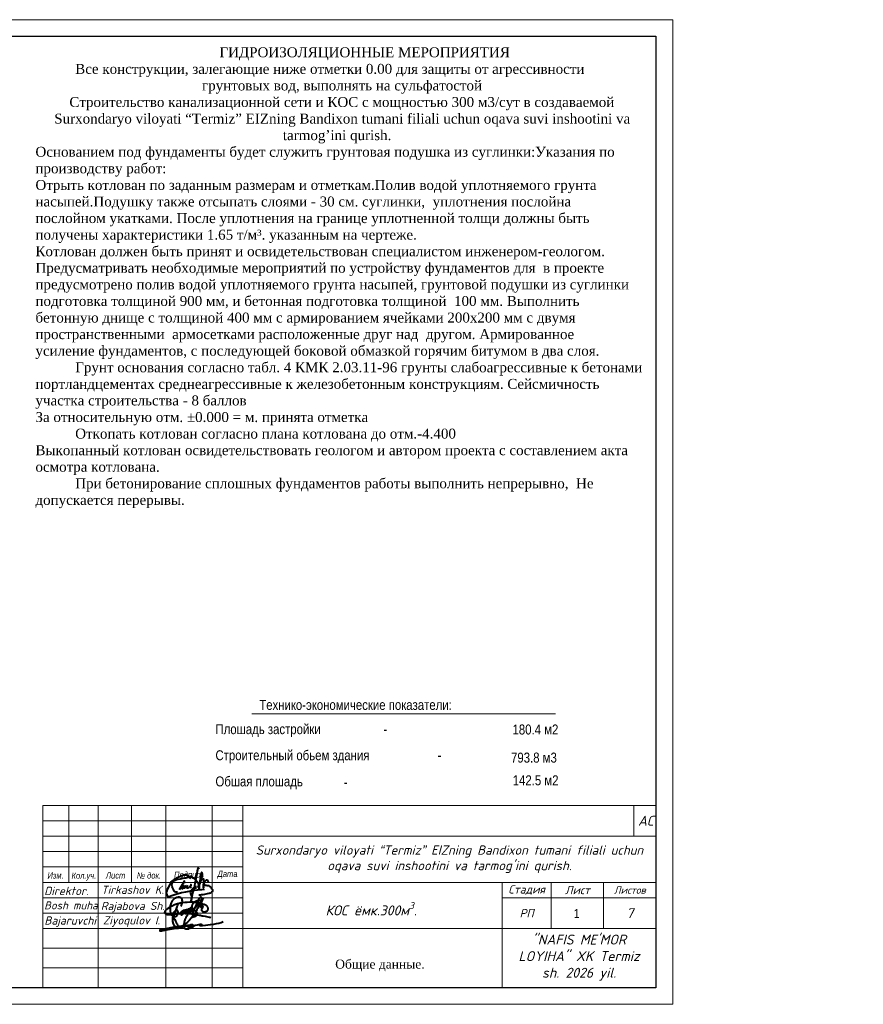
# Model space of a CAD drawing. Extents: x -764262 to 2885205, y 359641 to 616597.
# Tile 89 of 97: x 642950 to 668405, y 555858 to 585558. Entities that reach past the tile are written whole.
import ezdxf
from ezdxf.enums import TextEntityAlignment as Align

# ---------------------------------------------------------------- set-up
doc = ezdxf.new("R2010")
doc.units = 0
doc.header["$LTSCALE"] = 50
doc.header["$MEASUREMENT"] = 0
doc.layers.get('0').update_dxf_attribs({"linetype": 'CONTINUOUS', "lineweight": 15})
doc.layers.add('Текст', color=3, linetype='CONTINUOUS')
doc.styles.add('arial', font='ARIALN.TTF')
doc.styles.add('Isocpeur', font='isocpeur.ttf', dxfattribs={"height": 300})
doc.styles.get("Standard").update_dxf_attribs({"font": 'txt', "width": 0.8})
doc.styles.add('Standard 1', font='isocpeur.ttf', dxfattribs={"height": 300})
doc.styles.add('V@ler@Live', font='isocpeui.ttf')

# ---------------------------------------------------------------- blocks, each defined once
blk = doc.blocks.new('ghfgj jghjmhg jjbkm jkm')
at = {"color": 5, "linetype": 'ByBlock', "lineweight": 40}
for points in [[(-254.12, -8185.87), (-253.9, -8185.82), (-253.74, -8185.78), (-253.55, -8185.63), (-253.51, -8185.51), (-253.5, -8185.43), (-253.51, -8185.3), (-253.56, -8185.19), (-253.6, -8185.09), (-253.66, -8185.02), (-253.75, -8184.96), (-253.85, -8184.92), (-253.94, -8184.88), (-254.03, -8184.84), (-254.1, -8184.84), (-254.19, -8184.85), (-254.27, -8184.88), (-254.32, -8184.93), (-254.37, -8185.02), (-254.4, -8185.1), (-254.39, -8185.21), (-254.33, -8185.34), (-254.28, -8185.45), (-254.21, -8185.54), (-254.12, -8185.61), (-254.02, -8185.68), (-253.92, -8185.74), (-253.82, -8185.8), (-253.82, -8185.8), (-253.76, -8185.91), (-253.77, -8185.94), (-253.82, -8185.97), (-253.89, -8186.03), (-253.95, -8186.11), (-254.01, -8186.18), (-254.04, -8186.27), (-254.07, -8186.34), (-254.08, -8186.44), (-254.05, -8186.53), (-254.03, -8186.62), (-253.98, -8186.7), (-253.92, -8186.77), (-253.84, -8186.85), (-253.78, -8186.91), (-253.73, -8186.97), (-253.64, -8187.02), (-253.58, -8187.04), (-253.52, -8187.05), (-253.46, -8187.06), (-253.38, -8187.07), (-253.28, -8187.07), (-253.18, -8187.08), (-253.1, -8187.08), (-253.03, -8187.07), (-252.94, -8187.07), (-252.86, -8187.06), (-252.76, -8187.05), (-252.69, -8187.05), (-252.61, -8187.04), (-252.55, -8187.02), (-252.48, -8187), (-252.43, -8186.98), (-252.36, -8186.95), (-252.29, -8186.92), (-252.24, -8186.9), (-252.18, -8186.87), (-252.14, -8186.84), (-252.09, -8186.81), (-252.04, -8186.78), (-251.99, -8186.73), (-251.96, -8186.7), (-251.91, -8186.65), (-251.87, -8186.61), (-251.84, -8186.56), (-251.82, -8186.52), (-251.78, -8186.43), (-251.74, -8186.32), (-251.7, -8186.18), (-251.67, -8186.04), (-251.67, -8185.93), (-251.67, -8185.84), (-251.7, -8185.76), (-251.74, -8185.66), (-251.78, -8185.55), (-251.84, -8185.46), (-251.91, -8185.36), (-251.99, -8185.24), (-252.07, -8185.14), (-252.18, -8185.04), (-252.3, -8184.94), (-252.43, -8184.86), (-252.58, -8184.77), (-252.84, -8184.65), (-253.04, -8184.57), (-253.31, -8184.48), (-253.69, -8184.34), (-254.02, -8184.22), (-254.4, -8184.14), (-254.97, -8183.99), (-255.26, -8183.95), (-255.57, -8183.9), (-255.82, -8183.86), (-256.1, -8183.85), (-256.38, -8183.8), (-257.05, -8183.75), (-257.45, -8183.75), (-257.92, -8183.74), (-258.19, -8183.75), (-259.16, -8183.78), (-259.99, -8183.83), (-260.63, -8183.91), (-261.2, -8183.99), (-261.98, -8184.18), (-262.58, -8184.34), (-263.58, -8184.7), (-264.46, -8185.07), (-265.01, -8185.31), (-265.4, -8185.54), (-265.96, -8185.89), (-266.37, -8186.23), (-266.53, -8186.4), (-266.67, -8186.54), (-266.78, -8186.65), (-266.86, -8186.73), (-266.94, -8186.85), (-267, -8186.95), (-267.04, -8187.06), (-267.07, -8187.19), (-267.06, -8187.29), (-267.03, -8187.44), (-266.97, -8187.56), (-266.91, -8187.66), (-266.83, -8187.75), (-266.75, -8187.84), (-266.67, -8187.89), (-266.55, -8187.94), (-266.42, -8187.98), (-266.33, -8188.01), (-266.26, -8188.02), (-266.13, -8188.04), (-265.99, -8188.06), (-265.8, -8188.08), (-265.56, -8188.09), (-265.34, -8188.09), (-265.08, -8188.07), (-264.93, -8188.06), (-264.83, -8188.05), (-264.55, -8188.03), (-264.33, -8187.99), (-264.11, -8187.96), (-263.82, -8187.91), (-263.6, -8187.86), (-263.31, -8187.82), (-262.96, -8187.78), (-262.71, -8187.73), (-262.33, -8187.69), (-261.88, -8187.67), (-261.47, -8187.66), (-261.12, -8187.65), (-260.83, -8187.6), (-260.44, -8187.62), (-259.84, -8187.64), (-259.56, -8187.65), (-259.12, -8187.68), (-258.65, -8187.7), (-258.07, -8187.73), (-257.59, -8187.79), (-257.07, -8187.87), (-256.72, -8187.9), (-256.52, -8187.92), (-256.35, -8187.94), (-256.02, -8187.97), (-255.72, -8188.04), (-255.41, -8188.12), (-254.87, -8188.24), (-254.39, -8188.34), (-254.14, -8188.4), (-253.79, -8188.47), (-253.42, -8188.55), (-252.82, -8188.64), (-252.33, -8188.75), (-251.87, -8188.84), (-251.4, -8188.97), (-251.1, -8189.05), (-250.73, -8189.15)], [(-261.31, -8185.11), (-261.13, -8184.8), (-260.98, -8184.44), (-260.83, -8184.1), (-260.77, -8183.74), (-260.77, -8183.33), (-260.84, -8183.04), (-260.94, -8182.72), (-261.1, -8182.45), (-261.24, -8182.27), (-261.41, -8182.13), (-261.62, -8182.06), (-261.9, -8181.99), (-262.16, -8181.99), (-262.45, -8182.02), (-262.71, -8182.09), (-263.01, -8182.18), (-263.21, -8182.28), (-263.56, -8182.45), (-264.11, -8182.93), (-264.37, -8183.23), (-264.55, -8183.47), (-264.7, -8183.74), (-264.8, -8183.97), (-264.9, -8184.28), (-265, -8184.61), (-265.09, -8184.89), (-265.13, -8185.31), (-265.15, -8185.69), (-265.12, -8186.51), (-265.09, -8186.93), (-265.04, -8187.29), (-264.92, -8187.73), (-264.78, -8187.96), (-264.64, -8188.12), (-264.45, -8188.27), (-264.32, -8188.36), (-264.16, -8188.48), (-263.95, -8188.61), (-263.68, -8188.73), (-263.56, -8188.75), (-263.38, -8188.75), (-263.2, -8188.74), (-263.02, -8188.68), (-262.84, -8188.57), (-262.69, -8188.42), (-262.59, -8188.25), (-262.52, -8188.12), (-262.41, -8187.9), (-262.33, -8187.69), (-262.3, -8187.5), (-262.26, -8187.31), (-262.28, -8187.17), (-262.31, -8186.97), (-262.36, -8186.84), (-262.45, -8186.73), (-262.56, -8186.64), (-262.73, -8186.58), (-262.89, -8186.59), (-263.01, -8186.62), (-263.19, -8186.68), (-263.41, -8186.81), (-263.72, -8187.06), (-263.88, -8187.25), (-263.98, -8187.39), (-264.08, -8187.51), (-264.14, -8187.64), (-264.2, -8187.77), (-264.24, -8187.93), (-264.28, -8188.14), (-264.29, -8188.31), (-264.26, -8188.51), (-264.16, -8188.67), (-264.1, -8188.78), (-264.05, -8188.82), (-264.02, -8188.82), (-263.97, -8188.8), (-263.94, -8188.76), (-263.9, -8188.7), (-263.85, -8188.61), (-263.54, -8187.99), (-263.32, -8187.47), (-263.12, -8186.97), (-262.97, -8186.37), (-262.66, -8185.37), (-262.49, -8184.87), (-262.44, -8184.66), (-262.42, -8184.64), (-262.41, -8184.62), (-262.39, -8184.62), (-262.37, -8184.63), (-262.36, -8184.64), (-262.36, -8184.67), (-262.36, -8184.69), (-262.37, -8184.71), (-262.38, -8184.74)], [(-261.91, -8188.06), (-261.82, -8187.85), (-261.76, -8187.75), (-261.72, -8187.7), (-261.67, -8187.6), (-261.55, -8187.48), (-261.46, -8187.39), (-261.37, -8187.28), (-261.3, -8187.19), (-261.16, -8187.1), (-261.1, -8187.05), (-261, -8186.94), (-260.91, -8186.85), (-260.83, -8186.81), (-260.75, -8186.76), (-260.66, -8186.71), (-260.58, -8186.66), (-260.51, -8186.61), (-260.44, -8186.57), (-260.38, -8186.54), (-260.32, -8186.52), (-260.26, -8186.51), (-260.22, -8186.51), (-260.19, -8186.53), (-260.18, -8186.54), (-260.16, -8186.58), (-260.14, -8186.65), (-260.15, -8186.71), (-260.15, -8186.76), (-260.17, -8186.81), (-260.19, -8186.86), (-260.2, -8186.9), (-260.24, -8187.01), (-260.26, -8187.11), (-260.27, -8187.17), (-260.29, -8187.21), (-260.32, -8187.29), (-260.35, -8187.37), (-260.38, -8187.43), (-260.41, -8187.49), (-260.47, -8187.62), (-260.52, -8187.67), (-260.56, -8187.77), (-260.6, -8187.82), (-260.66, -8187.9), (-260.7, -8187.94), (-260.73, -8187.99), (-260.76, -8188.02), (-260.79, -8188.05), (-260.82, -8188.09), (-260.86, -8188.12), (-260.89, -8188.15), (-260.93, -8188.18), (-260.96, -8188.21), (-261, -8188.23), (-261.04, -8188.26), (-261.08, -8188.27), (-261.1, -8188.25), (-261.1, -8188.22), (-261.1, -8188.19), (-261.09, -8188.15), (-261.08, -8188.12), (-261.06, -8188.06), (-261.04, -8188.01), (-261.02, -8187.96), (-261, -8187.92), (-260.96, -8187.85), (-260.93, -8187.79), (-260.89, -8187.71), (-260.88, -8187.68), (-260.84, -8187.63), (-260.77, -8187.53), (-260.75, -8187.48), (-260.74, -8187.45), (-260.71, -8187.4), (-260.69, -8187.35), (-260.66, -8187.31), (-260.63, -8187.27), (-260.6, -8187.22), (-260.57, -8187.19), (-260.54, -8187.14), (-260.5, -8187.1), (-260.47, -8187.07), (-260.44, -8187.02), (-260.4, -8186.98), (-260.38, -8186.96), (-260.36, -8186.94), (-260.34, -8186.92), (-260.32, -8186.89), (-260.3, -8186.86), (-260.28, -8186.83), (-260.25, -8186.78), (-260.21, -8186.75), (-260.15, -8186.7), (-260.11, -8186.66), (-260.05, -8186.6), (-259.98, -8186.55), (-259.9, -8186.51), (-259.83, -8186.45), (-259.75, -8186.42), (-259.7, -8186.4), (-259.64, -8186.37), (-259.58, -8186.35), (-259.51, -8186.34), (-259.45, -8186.32), (-259.39, -8186.3), (-259.34, -8186.28), (-259.28, -8186.28), (-259.24, -8186.27), (-259.17, -8186.27), (-259.12, -8186.28), (-259.08, -8186.33), (-259.05, -8186.37), (-259.01, -8186.42), (-259, -8186.47), (-258.99, -8186.51), (-258.98, -8186.58), (-258.99, -8186.62), (-259, -8186.68), (-259, -8186.76), (-259.02, -8186.81), (-259.04, -8186.88), (-259.06, -8186.94), (-259.09, -8187.01), (-259.11, -8187.08), (-259.14, -8187.16), (-259.17, -8187.22), (-259.23, -8187.3), (-259.27, -8187.37), (-259.32, -8187.45), (-259.37, -8187.52), (-259.43, -8187.59), (-259.47, -8187.65), (-259.52, -8187.72), (-259.58, -8187.77), (-259.66, -8187.78), (-259.72, -8187.77), (-259.78, -8187.75), (-259.78, -8187.71), (-259.78, -8187.65), (-259.76, -8187.61), (-259.75, -8187.55), (-259.73, -8187.52), (-259.71, -8187.48), (-259.68, -8187.44), (-259.65, -8187.39), (-259.62, -8187.34), (-259.59, -8187.28), (-259.55, -8187.24), (-259.52, -8187.17), (-259.47, -8187.1), (-259.43, -8187.03), (-259.38, -8186.94), (-259.33, -8186.83), (-259.25, -8186.73), (-259.21, -8186.65), (-259.19, -8186.6), (-259.16, -8186.53), (-259.11, -8186.46), (-259.08, -8186.41), (-259.04, -8186.38), (-258.99, -8186.35), (-258.94, -8186.3), (-258.87, -8186.25), (-258.79, -8186.2), (-258.73, -8186.14), (-258.66, -8186.11), (-258.58, -8186.08), (-258.51, -8186.06), (-258.43, -8186.05), (-258.37, -8186.04), (-258.3, -8186.05), (-258.24, -8186.08), (-258.17, -8186.14), (-258.14, -8186.2), (-258.11, -8186.28), (-258.1, -8186.34), (-258.11, -8186.41), (-258.12, -8186.47), (-258.14, -8186.54), (-258.15, -8186.59), (-258.17, -8186.66), (-258.19, -8186.72), (-258.2, -8186.78), (-258.2, -8186.82), (-258.22, -8186.86), (-258.23, -8186.89), (-258.25, -8186.92), (-258.26, -8186.95), (-258.29, -8186.99), (-258.32, -8187.02), (-258.34, -8187.05), (-258.39, -8187.11), (-258.43, -8187.16), (-258.47, -8187.21), (-258.52, -8187.26), (-258.56, -8187.3), (-258.6, -8187.34), (-258.66, -8187.39), (-258.71, -8187.42), (-258.76, -8187.45), (-258.81, -8187.46), (-258.87, -8187.47), (-258.92, -8187.46), (-258.97, -8187.43), (-259, -8187.37), (-259, -8187.33), (-258.99, -8187.29), (-258.97, -8187.22), (-258.94, -8187.15), (-258.92, -8187.1), (-258.9, -8187.04), (-258.87, -8186.98), (-258.83, -8186.92), (-258.79, -8186.83), (-258.73, -8186.76), (-258.69, -8186.69), (-258.64, -8186.6), (-258.59, -8186.53), (-258.52, -8186.39), (-258.45, -8186.3), (-258.4, -8186.23), (-258.37, -8186.19), (-258.33, -8186.13), (-258.27, -8186.07), (-258.27, -8186.07), (-258.2, -8185.98), (-258.14, -8185.89), (-258.09, -8185.82), (-258.02, -8185.76), (-257.94, -8185.7), (-257.9, -8185.67), (-257.82, -8185.66), (-257.78, -8185.64), (-257.74, -8185.64), (-257.71, -8185.65), (-257.67, -8185.67), (-257.64, -8185.68), (-257.63, -8185.7), (-257.61, -8185.72), (-257.59, -8185.75), (-257.57, -8185.79), (-257.56, -8185.83), (-257.55, -8185.87), (-257.55, -8185.91), (-257.55, -8185.96), (-257.55, -8186.03), (-257.56, -8186.07), (-257.56, -8186.08), (-257.57, -8186.15), (-257.59, -8186.21), (-257.61, -8186.3), (-257.64, -8186.38), (-257.66, -8186.44), (-257.67, -8186.48), (-257.68, -8186.51), (-257.71, -8186.54), (-257.75, -8186.6), (-257.8, -8186.67), (-257.83, -8186.72), (-257.86, -8186.76), (-257.9, -8186.81), (-257.94, -8186.88), (-257.98, -8186.93), (-258, -8186.95), (-258.03, -8187), (-258.06, -8187.06), (-258.11, -8187.11), (-258.14, -8187.15), (-258.19, -8187.21), (-258.24, -8187.27), (-258.25, -8187.29), (-258.28, -8187.33), (-258.29, -8187.35), (-258.32, -8187.39), (-258.34, -8187.43), (-258.37, -8187.43), (-258.37, -8187.42), (-258.36, -8187.39), (-258.34, -8187.37), (-258.33, -8187.36), (-258.31, -8187.35), (-258.29, -8187.34), (-258.26, -8187.34), (-258.24, -8187.33), (-258.21, -8187.33), (-258.19, -8187.32), (-258.17, -8187.31), (-258.16, -8187.3), (-258.14, -8187.29), (-258.12, -8187.27), (-258.07, -8187.24), (-258.03, -8187.21), (-257.98, -8187.19), (-257.95, -8187.16), (-257.9, -8187.14), (-257.87, -8187.12), (-257.84, -8187.09), (-257.79, -8187.07), (-257.75, -8187.03), (-257.72, -8186.99), (-257.69, -8186.96), (-257.65, -8186.92), (-257.62, -8186.9), (-257.6, -8186.88), (-257.56, -8186.85), (-257.53, -8186.81), (-257.48, -8186.78), (-257.44, -8186.74), (-257.38, -8186.69), (-257.35, -8186.66), (-257.31, -8186.62), (-257.23, -8186.55), (-257.19, -8186.5), (-257.11, -8186.42), (-257.09, -8186.38), (-257.05, -8186.35), (-257.02, -8186.32), (-256.95, -8186.25), (-256.89, -8186.21), (-256.84, -8186.14), (-256.8, -8186.1), (-256.75, -8186.04), (-256.69, -8185.98), (-256.62, -8185.91), (-256.51, -8185.83), (-256.44, -8185.76), (-256.35, -8185.66), (-256.25, -8185.58), (-256.13, -8185.49), (-256.02, -8185.4), (-255.95, -8185.32), (-255.88, -8185.25), (-255.84, -8185.19), (-255.77, -8185.12), (-255.73, -8185.07), (-255.68, -8185.03), (-255.64, -8184.98), (-255.58, -8184.94), (-255.53, -8184.88), (-255.49, -8184.83), (-255.41, -8184.76), (-255.34, -8184.69), (-255.27, -8184.63), (-255.19, -8184.52), (-255.12, -8184.44), (-255.03, -8184.33), (-254.95, -8184.24), (-254.87, -8184.16), (-254.79, -8184.07), (-254.68, -8183.95), (-254.62, -8183.87), (-254.55, -8183.8), (-254.44, -8183.7), (-254.37, -8183.64), (-254.29, -8183.57), (-254.22, -8183.49), (-254.18, -8183.4), (-254.14, -8183.31), (-254.1, -8183.19), (-254.04, -8183.1), (-253.99, -8183), (-253.98, -8182.94), (-253.95, -8182.84), (-253.96, -8182.75), (-253.96, -8182.67), (-253.96, -8182.59), (-253.98, -8182.53), (-254, -8182.46), (-254, -8182.41), (-254.01, -8182.37), (-254.01, -8182.32), (-254.02, -8182.27), (-254.05, -8182.2), (-254.07, -8182.14), (-254.08, -8182.09), (-254.1, -8182.05), (-254.11, -8182.01), (-254.14, -8181.97), (-254.16, -8181.92), (-254.2, -8181.91), (-254.23, -8181.9), (-254.26, -8181.89), (-254.3, -8181.91), (-254.35, -8181.94), (-254.43, -8181.95), (-254.47, -8181.99), (-254.53, -8182.04), (-254.57, -8182.08), (-254.64, -8182.12), (-254.69, -8182.17), (-254.76, -8182.23), (-254.81, -8182.27), (-254.87, -8182.35), (-254.96, -8182.46), (-255, -8182.55), (-255.07, -8182.66), (-255.12, -8182.79), (-255.15, -8182.86), (-255.19, -8182.97), (-255.27, -8183.13), (-255.37, -8183.34), (-255.41, -8183.43), (-255.53, -8183.68), (-255.67, -8183.97), (-256, -8184.65), (-256.31, -8185.35), (-256.67, -8186.19), (-256.9, -8186.73), (-257.1, -8187.18), (-257.41, -8187.89), (-257.54, -8188.2)], [(-253.34, -8182.28), (-253.56, -8182.65), (-253.77, -8183), (-254.11, -8183.59), (-254.52, -8184.3), (-254.91, -8184.96), (-255.39, -8185.76), (-255.74, -8186.34), (-256.11, -8187.1), (-256.54, -8187.95), (-256.73, -8188.33), (-256.84, -8188.57), (-256.93, -8188.74), (-256.92, -8188.8), (-256.89, -8188.85), (-256.86, -8188.86), (-256.81, -8188.84), (-256.74, -8188.83), (-256.64, -8188.81), (-256.56, -8188.79), (-256.47, -8188.76), (-256.39, -8188.73), (-256.31, -8188.7), (-256.23, -8188.63), (-256.13, -8188.56), (-256, -8188.5), (-255.91, -8188.43), (-255.81, -8188.37), (-255.75, -8188.32), (-255.67, -8188.28), (-255.63, -8188.22), (-255.59, -8188.15), (-255.56, -8188.11), (-255.5, -8188.03), (-255.46, -8187.96), (-255.44, -8187.92), (-255.45, -8187.85), (-255.46, -8187.79), (-255.5, -8187.71), (-255.54, -8187.64), (-255.58, -8187.57), (-255.61, -8187.51), (-255.65, -8187.45), (-255.7, -8187.36), (-255.76, -8187.29), (-255.8, -8187.25), (-255.85, -8187.2), (-255.9, -8187.14), (-255.94, -8187.09), (-255.98, -8187.05), (-256.02, -8187), (-256.07, -8186.95), (-256.18, -8186.86), (-256.26, -8186.79), (-256.33, -8186.71), (-256.41, -8186.65), (-256.47, -8186.6), (-256.58, -8186.49), (-256.65, -8186.42), (-256.71, -8186.36), (-256.79, -8186.28), (-257.01, -8186.05), (-257.11, -8185.94), (-257.19, -8185.79), (-257.27, -8185.64), (-257.33, -8185.47), (-257.37, -8185.32), (-257.38, -8185.12), (-257.35, -8184.97), (-257.32, -8184.85), (-257.27, -8184.71), (-257.23, -8184.56), (-257.16, -8184.36), (-257.04, -8184.14), (-256.93, -8184), (-256.82, -8183.83), (-256.71, -8183.73), (-256.61, -8183.62), (-256.49, -8183.55), (-256.34, -8183.46), (-256.22, -8183.4), (-256.1, -8183.33), (-255.94, -8183.23), (-255.78, -8183.18), (-255.62, -8183.13), (-255.47, -8183.08), (-255.27, -8183.05), (-255.11, -8183.03), (-254.91, -8183), (-254.69, -8183), (-254.47, -8183.01), (-254.3, -8183.05), (-254.08, -8183.21), (-253.99, -8183.39)]]:
    blk.add_lwpolyline(points, dxfattribs=at)
blk = doc.blocks.new('dhfdgh xfghfgh ffnhjmgmgvbnfgg')
at = {"color": 5, "lineweight": 40, "ltscale": 0.5}
for p, q in [((1479186, -22087), (1479166, -22194)), ((1479191, -22031), (1479186, -22087)), ((1479206, -21938), (1479191, -22031)), ((1479223, -21865), (1479206, -21938)), ((1479232, -21840), (1479223, -21865)), ((1479249, -21856), (1479232, -21840)), ((1479259, -21871), (1479249, -21856)), ((1479272, -21891), (1479259, -21871)), ((1479134, -22332), (1479107, -22459)), ((1479156, -22246), (1479134, -22332)), ((1479166, -22194), (1479156, -22246)), ((1479000, -22618), (1479005, -22595)), ((1479005, -22637), (1479000, -22618)), ((1479005, -22595), (1479014, -22576)), ((1479011, -22653), (1479005, -22637)), ((1479022, -22680), (1479011, -22653)), ((1479014, -22576), (1479036, -22544)), ((1479031, -22709), (1479022, -22680)), ((1479036, -22732), (1479031, -22709)), ((1479052, -22687), (1479032, -22801)), ((1479036, -22544), (1479050, -22522)), ((1479050, -22522), (1479087, -22472)), ((1479072, -22596), (1479052, -22687)), ((1479107, -22459), (1479072, -22596)), ((1479087, -22472), (1479140, -22415)), ((1479140, -22415), (1479151, -22408)), ((1479150, -22450), (1479148, -22470)), ((1479148, -22470), (1479149, -22483)), ((1479149, -22483), (1479151, -22492)), ((1479155, -22412), (1479150, -22450)), ((1479151, -22408), (1479154, -22407)), ((1479151, -22492), (1479158, -22500)), ((1479154, -22407), (1479155, -22408)), ((1479155, -22408), (1479155, -22412)), ((1479019, -22877), (1479038, -22760)), ((1479020, -22878), (1479019, -22877)), ((1479022, -22878), (1479020, -22878)), ((1479023, -22878), (1479022, -22878)), ((1479032, -22801), (1479023, -22878)), ((1479037, -22753), (1479036, -22732)), ((1479038, -22760), (1479037, -22753))]:
    blk.add_line(p, q, dxfattribs=at)
for points in [[(1479224, -22461), (1479241, -22423), (1479263, -22388), (1479286, -22338), (1479310, -22292), (1479322, -22264), (1479330, -22239), (1479338, -22215), (1479346, -22183), (1479354, -22152), (1479360, -22124), (1479365, -22096), (1479367, -22070), (1479369, -22045), (1479368, -22026), (1479364, -22015), (1479359, -22001), (1479353, -21992), (1479349, -21988), (1479343, -21990), (1479338, -21999), (1479325, -22026), (1479317, -22050), (1479303, -22121), (1479295, -22194), (1479288, -22255), (1479285, -22289), (1479287, -22329), (1479273, -22379), (1479269, -22399), (1479267, -22423), (1479266, -22510), (1479267, -22423), (1479264, -22393), (1479257, -22371), (1479245, -22338), (1479230, -22312), (1479213, -22288), (1479197, -22267), (1479163, -22229), (1479123, -22191), (1479078, -22165), (1479048, -22150), (1479017, -22138), (1478960, -22115), (1478920, -22095), (1478874, -22081), (1478828, -22076), (1478795, -22076), (1478757, -22086), (1478724, -22099), (1478682, -22118), (1478638, -22137), (1478583, -22162), (1478528, -22189), (1478491, -22208), (1478456, -22235), (1478431, -22255), (1478400, -22283), (1478364, -22333), (1478328, -22399), (1478297, -22467), (1478272, -22526), (1478245, -22599), (1478244, -22642), (1478258, -22687), (1478271, -22724), (1478283, -22739), (1478299, -22746), (1478333, -22741), (1478419, -22713), (1478544, -22668), (1478713, -22620), (1478849, -22592), (1478951, -22572), (1479044, -22558), (1479219, -22534), (1479347, -22518), (1479408, -22511), (1479401, -22525), (1479395, -22539)], [(1478590, -22609), (1478563, -22611), (1478536, -22606), (1478508, -22594), (1478492, -22572), (1478477, -22543), (1478457, -22505), (1478436, -22461), (1478424, -22427), (1478418, -22390), (1478420, -22362), (1478428, -22331), (1478450, -22291), (1478476, -22262), (1478517, -22234), (1478557, -22216), (1478609, -22205), (1478683, -22191), (1478773, -22173), (1478857, -22158), (1478923, -22138), (1478971, -22125), (1478994, -22118), (1479019, -22100), (1478992, -22128), (1478984, -22142), (1478977, -22157), (1478975, -22170), (1478974, -22182), (1478970, -22188)], [(1478815, -22321), (1478813, -22292), (1478811, -22258), (1478794, -22275), (1478764, -22325), (1478645, -22532)], [(1478786, -22391), (1478727, -22519)], [(1478846, -22385), (1478807, -22466), (1478802, -22481), (1478800, -22494), (1478800, -22502)], [(1478907, -22386), (1478897, -22404), (1478885, -22424), (1478879, -22440), (1478875, -22452), (1478877, -22464), (1478883, -22471), (1478896, -22473), (1478913, -22473), (1478938, -22461), (1478961, -22447), (1478982, -22427), (1479002, -22408), (1479014, -22394), (1479018, -22382), (1479015, -22375), (1479011, -22368), (1479007, -22368), (1479005, -22370), (1479005, -22373), (1479000, -22386), (1478997, -22398), (1478993, -22411), (1478991, -22421), (1478990, -22431), (1478991, -22441), (1478994, -22446), (1478997, -22450), (1479003, -22454), (1479010, -22458), (1479016, -22458), (1479021, -22458)], [(1479406, -22374), (1479409, -22371), (1479414, -22366), (1479421, -22364), (1479428, -22365), (1479436, -22369), (1479442, -22378), (1479450, -22386), (1479461, -22390), (1479473, -22392), (1479487, -22392), (1479513, -22394), (1479539, -22395), (1479569, -22403), (1479595, -22415), (1479614, -22428), (1479628, -22445), (1479646, -22471), (1479661, -22498), (1479681, -22526), (1479687, -22537), (1479687, -22560), (1479684, -22579), (1479675, -22591), (1479656, -22609), (1479642, -22621), (1479610, -22634), (1479580, -22644), (1479519, -22659), (1479477, -22667), (1479435, -22675), (1479378, -22687), (1479338, -22693), (1479306, -22697), (1479276, -22700), (1479260, -22700)], [(1479375, -22225), (1479399, -22187), (1479408, -22471), (1479406, -22364), (1479416, -22351), (1479426, -22333), (1479442, -22289), (1479460, -22262), (1479482, -22228), (1479492, -22220), (1479503, -22219), (1479516, -22225), (1479531, -22244), (1479541, -22265), (1479548, -22281), (1479549, -22285), (1479547, -22292), (1479546, -22295)]]:
    blk.add_lwpolyline(points, dxfattribs=at)
blk = doc.blocks.new('65616152')
at = {"color": 5, "lineweight": 40, "true_color": 0x0000f5}
for points in [[(1279415, 265228), (1279057, 264705), (1278598, 264034), (1278382, 263509), (1278134, 263078), (1277994, 262545), (1277851, 262004), (1277776, 261556), (1277737, 261115), (1277701, 260716), (1277722, 260496), (1277730, 260167), (1277796, 259731), (1278018, 259441), (1278309, 259225), (1278601, 259127), (1278991, 259098), (1279387, 259094), (1279889, 259189), (1280352, 259407), (1281030, 259696), (1281576, 259928), (1281931, 260200), (1282034, 260401), (1281915, 260623), (1281551, 260802), (1281087, 260808), (1280787, 260808), (1280423, 260740), (1278109, 260488), (1276657, 260251), (1273700, 259801), (1271955, 259526), (1270532, 259301), (1269315, 259055), (1268808, 258966), (1268177, 258779), (1267649, 258632), (1267284, 258500), (1267248, 258412), (1267248, 258332), (1267308, 258272), (1267394, 258235), (1267537, 258235), (1267798, 258265), (1268152, 258306), (1268635, 258416), (1270126, 258669), (1271729, 258942), (1273456, 259235), (1275247, 259448), (1276608, 259807), (1278166, 260278), (1279164, 260481), (1280050, 260662), (1280154, 260639), (1280222, 260575), (1280266, 260538), (1280286, 260413), (1280230, 260351), (1280112, 260149), (1279962, 259982), (1279798, 259901), (1279639, 259901), (1279532, 259986), (1279532, 260140), (1279619, 260220), (1279823, 260292), (1280029, 260305), (1280257, 260260), (1280465, 260227), (1280574, 260185), (1280628, 260118), (1280634, 260043), (1280629, 259995), (1280611, 259940), (1280586, 259895), (1280481, 259863), (1280375, 259863), (1280289, 259889), (1280212, 259951), (1280204, 260034), (1280218, 260112), (1280244, 260181), (1280300, 260215), (1280515, 260227), (1280771, 260244), (1280828, 260248), (1280864, 260248), (1280895, 260239), (1280924, 260227), (1280964, 260203), (1280979, 260186), (1280980, 260156), (1280974, 260129), (1280946, 260081), (1280921, 260037), (1280844, 259996), (1280779, 259986), (1280731, 260016), (1280717, 260057), (1280717, 260098), (1280753, 260174), (1280828, 260200), (1280911, 260207), (1281178, 260270), (1281517, 260320), (1281866, 260434), (1282075, 260502), (1282650, 260656), (1283660, 260868), (1284229, 260987), (1284438, 261031), (1284872, 261121), (1285210, 261192), (1285303, 261186), (1285343, 261126), (1285343, 261065), (1285294, 261016), (1285139, 260982), (1285029, 260923), (1284933, 260873), (1284796, 260768), (1284756, 260700), (1284730, 260601), (1284760, 260561), (1284805, 260502), (1284929, 260533), (1285893, 260609), (1287154, 260721), (1288182, 260812), (1289325, 261007), (1290754, 261222), (1291857, 261388), (1292886, 261648), (1294011, 261945), (1294504, 262120), (1294798, 262268)], [(1281686, 264696), (1280112, 262946), (1279339, 262085), (1278484, 261359), (1277785, 260766), (1276609, 260060), (1275744, 259541), (1275063, 259376), (1274447, 259568), (1273996, 259965), (1273640, 260471), (1273243, 261332), (1272956, 262330), (1272845, 263146), (1272845, 263773), (1272899, 264287), (1273004, 264324), (1273111, 264236), (1273275, 264022), (1273734, 263260), (1274076, 262456), (1274414, 261823), (1274730, 261257), (1275006, 260715), (1275242, 260425)], [(1281686, 264696), (1281695, 264710), (1281696, 264715), (1281696, 264720), (1281694, 264726), (1281689, 264735), (1281682, 264745), (1281671, 264754), (1281659, 264758), (1281649, 264764), (1281632, 264769), (1281615, 264770), (1281595, 264770), (1281576, 264768), (1281566, 264766), (1281556, 264763), (1281543, 264757), (1281533, 264746), (1281505, 264697), (1281469, 264630), (1281184, 263973)]]:
    blk.add_lwpolyline(points, dxfattribs=at)
blk = doc.blocks.new('JDFHJIHGF')
at = {"ltscale": 100}
for p, q in [((-3011227, 1292805), (-2992727, 1292805)), ((-3011227, 1292805), (-3011227, 1287305)), ((-3010448, 1290480), (-3010448, 1292805)), ((-3009556, 1292805), (-3009556, 1287305)), ((-3008550, 1290480), (-3008550, 1292805)), ((-3007513, 1292805), (-3007513, 1287305)), ((-3006119, 1292805), (-3006119, 1287305)), ((-3005191, 1292805), (-3005191, 1287305)), ((-2993392, 1292805), (-2993392, 1291876)), ((-2992727, 1292805), (-2992727, 1287305)), ((-3011227, 1292340), (-3005191, 1292340)), ((-3011227, 1291876), (-2992727, 1291876)), ((-3011227, 1291412), (-3005191, 1291412)), ((-3011227, 1290947), (-3005191, 1290947)), ((-3011227, 1290483), (-2992727, 1290483)), ((-2997371, 1290483), (-2997371, 1287305)), ((-2995885, 1290483), (-2995885, 1289090)), ((-2994306, 1290483), (-2994306, 1289090)), ((-3011227, 1290019), (-3005191, 1290019)), ((-2997371, 1290019), (-2992727, 1290019)), ((-3011227, 1289554), (-3005191, 1289554)), ((-3011227, 1289090), (-2992727, 1289090)), ((-3011227, 1288495), (-3005191, 1288495)), ((-3011227, 1287900), (-3005191, 1287900)), ((-3011227, 1287305), (-2992727, 1287305))]:
    blk.add_line(p, q, dxfattribs=at)
at = {"lineweight": 40, "xscale": 0.9677430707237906, "yscale": 0.9677430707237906, "zscale": 0.9677430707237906}
blk.add_blockref('dhfdgh xfghfgh ffnhjmgmgvbnfgg', (-4438062, 1312064), dxfattribs=at)
at = {"color": 0, "xscale": 85.50048011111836, "yscale": 85.50048011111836, "zscale": 85.50048011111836}
blk.add_blockref('ghfgj jghjmhg jjbkm jkm', (-2984718, 1989596), dxfattribs=at)
at = {"color": 0, "ltscale": 100, "xscale": 0.06931321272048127, "yscale": 0.06931321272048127, "zscale": 0.06931321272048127}
blk.add_blockref('65616152', (-3095535, 1271120), dxfattribs=at)
at = {"ltscale": 100}
for s, insert, char_height, width, attachment_point, style in [('{\\fISOCPEUR|b0|i1|c204|p34;АС}', (-2993270, 1292491), 300, 341.31, 1, 'Standard 1'), ('{\\fISOCPEUR|b0|i1|c204|p34;Surxondaryo viloyati “Termiz” EIZning Bandixon tumani filiali uchun oqava suvi inshootini va tarmog’ini qurish.}', (-2998960, 1291181), 280, 12389.11, 5, 'Standard 1'), ('Direktor.', (-3011188, 1290225), 250, 1800, 4, 'V@ler@Live'), ('{\\fISOCPEUR|b0|i1|c204|p34;Стадия}', (-2996628, 1290251), 250, 1467.39, 5, 'Standard 1'), ('{\\fISOCPEUR|b0|i1|c204|p34;Лист}', (-2995095, 1290251), 250, 1560.27, 5, 'Standard 1'), ('{\\fISOCPEUR|b0|i1|c204|p34;Листов}', (-2993516, 1290251), 220, 1779.41, 5, 'Standard 1'), ('Bosh muha', (-3011188, 1289789), 240, 1800, 4, 'V@ler@Live'), ('{\\fISOCPEUR|b0|i1|c204|p34;РП}', (-2996628, 1289554), 250, 1467.39, 5, 'Standard 1'), ('{\\fISOCPEUR|b0|i1|c204|p34;7}', (-2993516, 1289554), 300, 393, 5, 'Standard 1'), ('Bajaruvchi', (-3011181, 1289295), 250, 1800, 4, 'V@ler@Live'), ('"NAFIS ME\'MOR LOYIHA" XK Termiz sh. 2026 yil.', (-2995047, 1288212), 300, 3658.6, 5, 'V@ler@Live')]:
    blk.add_mtext(s, dxfattribs=dict(at, insert=insert, char_height=char_height, width=width, attachment_point=attachment_point, style=style))
at = {"ltscale": 100, "char_height": 185.99, "attachment_point": 5}
for s, insert, width in [('{\\fArial|b0|i1|c204|p34;Подпись}', (-3006816, 1290715), 1374.52), ('{\\fArial|b0|i1|c204|p34;Дата}', (-3005655, 1290715), 910.15)]:
    blk.add_mtext(s, dxfattribs=dict(at, insert=insert, width=width))
at = {"lineweight": 30, "char_height": 245, "width": 2482.93, "attachment_point": 5, "style": 'Isocpeur'}
for s, insert in [('{\\fISOCPEUR|b0|i1|c204|p34;Tirkashov K.}', (-3008520, 1290258)), ('{\\fISOCPEUR|b0|i1|c204|p34;Rajabova Sh.}', (-3008514, 1289735)), ('{\\fISOCPEUR|b0|i1|c204|p34;Ziyoqulov I.}', (-3008555, 1289300))]:
    blk.add_mtext(s, dxfattribs=dict(at, insert=insert))
at = {"insert": (-3002698, 1289889), "char_height": 300, "width": 5234.63, "attachment_point": 1, "style": 'Standard 1'}
blk.add_mtext('\\A1;{\\fISOCPEUR|b0|i1|c204|p34;КОС ёмк.300м\\H0.7x;\\S3^ ;\\H1.42857x;.\\H1x; }', dxfattribs=at)
at = {"layer": 'Текст', "color": 0, "char_height": 185.99, "attachment_point": 5}
for s, insert, width in [('{\\fArial|b0|i1|c204|p34;Изм.}', (-3010843, 1290690), 826.65), ('{\\fArial|b0|i1|c204|p34;Лист}', (-3009032, 1290690), 826.65), ('{\\fArial|b0|i1|c204|p34;№ док.}', (-3008024, 1290690), 826.65), ('{\\fArial|b0|i1|c204|p34;Кол.уч.}', (-3009989, 1290657), 966.14)]:
    blk.add_mtext(s, dxfattribs=dict(at, insert=insert, width=width))

msp = doc.modelspace()

# ---------------------------------------------------------------- linework, layer by layer
at = {"color": 0, "ltscale": 100}
for p, q in [((620655.971, 585557.792), (662655.971, 585557.792)), ((662655.971, 585557.791), (662655.971, 555857.791)), ((662655.971, 555857.791), (662655.971, 585557.791)), ((620655.971, 555857.792), (662655.971, 555857.792)), ((620655.971, 555857.792), (662655.971, 555857.792)), ((620655.971, 555857.792), (662655.971, 555857.792)), ((620655.971, 555857.792), (662655.971, 555857.792))]:
    msp.add_line(p, q, dxfattribs=at)
at = {"color": 0, "lineweight": 30, "ltscale": 100}
for p, q in [((622655.971, 585057.791), (662149.01, 585057.791)), ((662149.01, 585057.791), (662149.01, 556357.791)), ((662149.01, 556357.791), (622655.971, 556357.791))]:
    msp.add_line(p, q, dxfattribs=at)
at = {"color": 0, "lineweight": 15}
msp.add_line((649955.724, 564616.404), (659115.38, 564616.404), dxfattribs=at)

# ---------------------------------------------------------------- block references
msp.add_blockref('JDFHJIHGF', (3654876.011, -730946.829))

# ---------------------------------------------------------------- texts
at = {"color": 0, "lineweight": 15, "style": 'arial'}
for s, p in [('Технико-экономические показатели:', (650178.618, 564738.99)), ('Плошадь застройки', (648856.985, 564007.81)), ('180.4 м2', (657820.336, 563997.233)), (' -', (653832.146, 564007.81)), ('Строительный обьем здания', (648856.985, 563220.475)), ('793.8 м3', (657775.871, 563149.705)), ('-', (655560.992, 563220.475)), ('Обшая плошадь', (648856.985, 562431.19)), ('-', (652725.908, 562407.863)), ('142.5 м2', (657825.828, 562464.88))]:
    msp.add_text(s, height=300, dxfattribs=at).set_placement(p)
at = {"color": 0, "style": 'arial'}
msp.add_text('1', height=270, dxfattribs=at).set_placement((659756.459, 558599.777), align=Align.MIDDLE)
at = {"color": 0, "lineweight": 15, "insert": (643425.61, 584724.42), "char_height": 300, "width": 18095.2199, "attachment_point": 1, "style": 'arial'}
msp.add_mtext('\\pt13200;{\\fTimes New Roman|b0|i0|c204|p18;                                                 ГИДРОИЗОЛЯЦИОННЫЕ МЕРОПРИЯТИЯ\\P\\pi946.09589,l200.001,tz;^IВсе конструкции\\fTimes New Roman|b0|i0|c0|p18;, \\fTimes New Roman|b0|i0|c204|p18;залегающие ниже отметки \\fTimes New Roman|b0|i0|c0|p18;0.00 \\fTimes New Roman|b0|i0|c204|p18;для защиты от агрессивности \\P\\pi4826.01608;грунтовых вод\\fTimes New Roman|b0|i0|c0|p18;, \\fTimes New Roman|b0|i0|c204|p18;выполнять на сульфатостой \\P\\pi1023.85364,l0;Строительство канализационной сети и КОС с мощностью 300 м3/сут в создаваемой \\P\\pi567.14852;\\C256;Surxondaryo viloyati “Termiz” EIZning Bandixon tumani filiali uchun \\fTimes New Roman|b0|i0|c0|p18;oqava\\fTimes New Roman|b0|i0|c204|p18; suvi inshootini va \\P\\pi7466.06705;tarmog’ini qurish.\\P\\pi0;\\C0;Основанием под фундаменты будет служить грунтовая подушка из суглинки:Указания по производству работ:\\PОтрыть котлован по заданным размерам и отметкам.\\A1;Полив водой уплотняемого грунта насыпей\\A0;.Подушку также отсыпать слоями - 30 см. \\C7;суглинки\\C0;,  уплотнения послойна послойном укатками. После уплотнения на границе уплотненной толщи должны быть получены характеристики 1.65 т/м³. указанным на чертеже. \\PКотлован должен быть принят и освидетельствован специалистом инженером-геологом.\\P\\pt342;\\A1;Предусматривать необходимые мероприятий по устройству фундаментов для \\fTimes New Roman|b0|i0|c0|p18; \\fTimes New Roman|b0|i0|c204|p18;в проекте предусмотрено полив водой уплотняемого грунта насыпей, грунтовой подушки из суглинки подготовка толщиной 9\\fTimes New Roman|b0|i0|c0|p18;00 \\fTimes New Roman|b0|i0|c204|p18;мм\\fTimes New Roman|b0|i0|c0|p18;, \\fTimes New Roman|b0|i0|c204|p18;и бетонная подготовка толщиной  10\\fTimes New Roman|b0|i0|c0|p18;0 \\fTimes New Roman|b0|i0|c204|p18;мм\\fTimes New Roman|b0|i0|c0|p18;. \\fTimes New Roman|b0|i0|c204|p18;Выполнить бетонную днище с толщиной \\fTimes New Roman|b0|i0|c0|p18;400 \\fTimes New Roman|b0|i0|c204|p18;мм с армированием ячейками \\fTimes New Roman|b0|i0|c0|p18;200\\fTimes New Roman|b0|i0|c204|p18;х\\fTimes New Roman|b0|i0|c0|p18;200 \\fTimes New Roman|b0|i0|c204|p18;мм с двумя пространственными  армосетками расположенные друг над  другом\\fTimes New Roman|b0|i0|c0|p18;. \\fTimes New Roman|b0|i0|c204|p18;Армированное усиление фундаментов\\fTimes New Roman|b0|i0|c0|p18;, \\fTimes New Roman|b0|i0|c204|p18;с последующей боковой обмазкой горячим битумом в два слоя\\fTimes New Roman|b0|i0|c0|p18;. \\fTimes New Roman|b0|i0|c204|p18;\\P\\pt342,1200;^I^IГрунт основания согласно табл\\fTimes New Roman|b0|i0|c0|p18;. 4 \\fTimes New Roman|b0|i0|c204|p18;КМК \\fTimes New Roman|b0|i0|c0|p18;2.03.11-96 \\fTimes New Roman|b0|i0|c204|p18;грунты слабоагрессивные к бетонами \\P\\pt342;портландцементах среднеагрессивные к железобетонным конструкциям\\fTimes New Roman|b0|i0|c238|p18;.\\fTimes New Roman|b0|i0|c204|p18; Сейсмичность участка строительства \\fTimes New Roman|b0|i0|c238|p18;- \\fTimes New Roman|b0|i0|c204|p18;8 баллов\\PЗа относительную отм\\fTimes New Roman|b0|i0|c238|p18;. ±0.000\\fTimes New Roman|b0|i0|c204|p18;\\~= м. принята отметка  \\fTimes New Roman|b0|i0|c238|p18;\\P\\pt342,1200;\\fTimes New Roman|b0|i0|c204|p18;^I^IОткопать котлован согласно плана котлована до отм\\fTimes New Roman|b0|i0|c238|p18;.\\fTimes New Roman|b0|i0|c204|p18;-4\\fTimes New Roman|b0|i0|c0|p18;.4\\fTimes New Roman|b0|i0|c204|p18;00\\P\\pt342;Выкопанный котлован освидетельствовать геологом и автором проекта с составлением акта осмотра котлована.\\P\\pt342,1200;\\A0;^I^IПри бетонирование сплошных фундаментов работы выполнить непрерывно\\fTimes New Roman|b0|i0|c0|p18;,  \\fTimes New Roman|b0|i0|c204|p18;Не \\P\\pt342;допускается перерывы\\fTimes New Roman|b0|i0|c0|p18;.   }', dxfattribs=at)
at = {"color": 0, "linetype": 'ByBlock', "lineweight": 25, "insert": (622266.636, 575355.097), "char_height": 304.722, "width": 12084.19303, "attachment_point": 1, "style": 'arial'}
msp.add_mtext('\\A1;\\pi2404.2438;План стен на отм.{\\fArial|b0|i0|c204|p34;-\\fArial|b0|i0|c0|p34;3\\fArial|b0|i0|c204|p34;.000 } и разрез В-В, С-С.', dxfattribs=at)
at = {"color": 0, "insert": (652368.502, 557205.701), "char_height": 270, "width": 2791.17061, "attachment_point": 1, "style": 'arial'}
msp.add_mtext('\\A1;{\\fTimes New Roman|b0|i0|c204|p18; Общие данные.}        ', dxfattribs=at)

doc.saveas('drawing.dxf')
